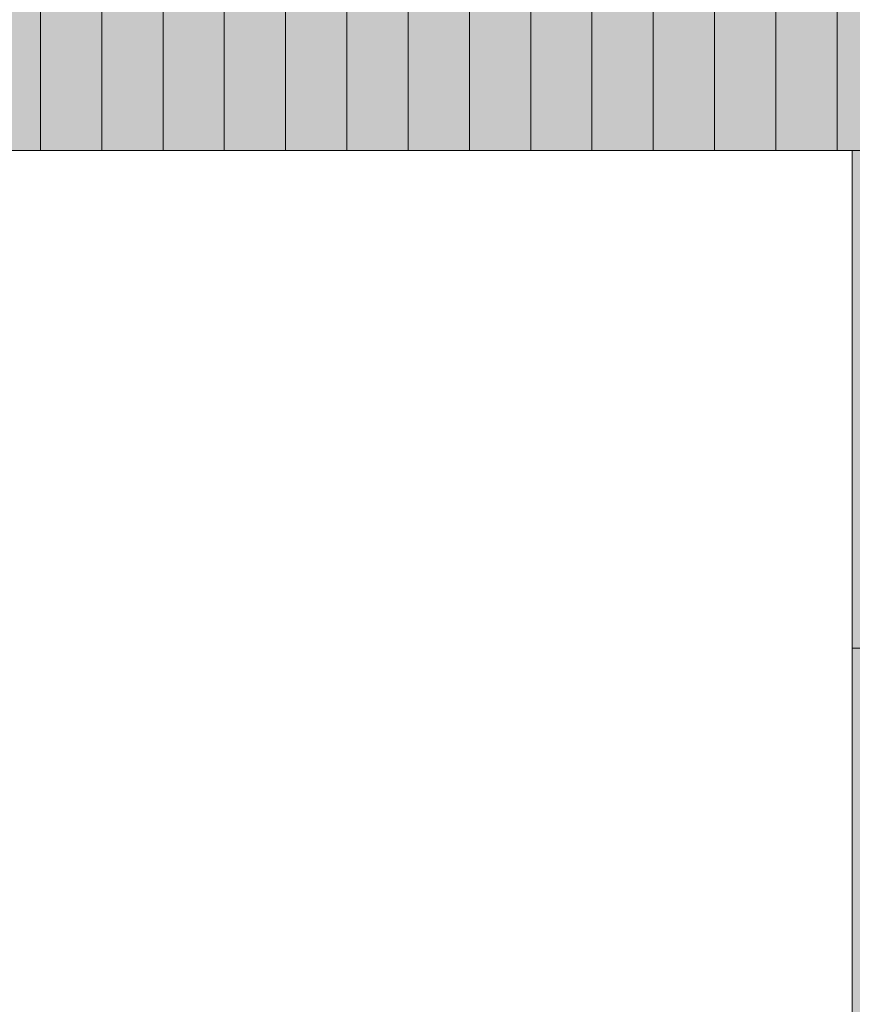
# Model space of a CAD drawing. Header units: metres. Extents: x -111 to 152, y -132 to 99.
# Tile 71 of 256: x -28.094 to -27.55, y -9.682 to -9.04. Entities that reach past the tile are written whole.
import ezdxf

# ---------------------------------------------------------------- set-up
doc = ezdxf.new("R2010")
doc.units = ezdxf.units.M
doc.linetypes.add('gestrichelt - 01', pattern=[2, 1, -1])
doc.linetypes.add('Raster 01', pattern=[2, 1, -1])
for name, color, linetype, lineweight, true_color in [('031_Metallbauarbeiten-350 Lamellendecke DS', 7, 'Continuous', 35, 0x666666), ('AV1-Bewegungsfläche', 7, 'gestrichelt - 01', 9, 0xd9d9d9), ('AV1-Einrichtung', 7, 'Continuous', 9, 0xa6a6a6), ('AV1-Raster', 7, 'Raster 01', 9, 0xa6a6a6)]:
    doc.layers.add(name, color=color, linetype=linetype, lineweight=lineweight, true_color=true_color)
for name, color, linetype, lineweight in [('_1.35m (3D)', 7, 'Continuous', 9), ('_EG (2D)', 7, 'Continuous', 9), ('_EG - DS (2D)', 7, 'Continuous', 9)]:
    doc.layers.add(name, color=color, linetype=linetype, lineweight=lineweight)

# ---------------------------------------------------------------- blocks, each defined once
blk = doc.blocks.new('Group-2')
at = {"layer": 'AV1-Raster'}
blk.add_line((1.35, -9.45), (-40.5, -9.45), dxfattribs=at)
blk = doc.blocks.new('1.35m (3D)')
at = {"layer": 'AV1-Raster', "color": 7}
blk.add_blockref('Group-2', (0, 0), dxfattribs=at)
blk = doc.blocks.new('EG - DS (2D)')
at = {"layer": '031_Metallbauarbeiten-350 Lamellendecke DS', "linetype": 'Continuous', "lineweight": 0, "transparency": 33554508}
blk.add_hatch(color=254, dxfattribs=at).paths.add_polyline_path([(-28.51237, -8.25), (-28.18763, -8.25), (-28.18763, -8.2), (-25.725, -8.2), (-25.725, -13.4), (-28.18763, -13.4), (-28.18763, -13.34521), (-28.51237, -13.34521), (-28.51237, -13.4), (-30.911, -13.4), (-30.911, -8.2), (-28.51237, -8.2)])
at = {"layer": '031_Metallbauarbeiten-350 Lamellendecke DS', "linetype": 'Continuous', "lineweight": 9, "transparency": 33554508}
h = blk.add_hatch(dxfattribs=at)
h.set_pattern_fill('Lamellendecke', color=252, style=0, pattern_type=2)
h.set_pattern_definition([(90, (0, 0), (0.04, 0), [])])
h.paths.add_polyline_path([(-28.51237, -8.25), (-28.18763, -8.25), (-28.18763, -8.2), (-25.725, -8.2), (-25.725, -13.4), (-28.18763, -13.4), (-28.18763, -13.34521), (-28.51237, -13.34521), (-28.51237, -13.4), (-30.911, -13.4), (-30.911, -8.2), (-28.51237, -8.2)])
blk = doc.blocks.new('Jacobsen 1')
at = {"layer": 'AV1-Bewegungsfläche', "flags": 128}
blk.add_lwpolyline([(-0.36404, 0.32091), (-0.36404, -0.27909), (0.23596, -0.27909), (0.23596, 0.32091)], close=True, dxfattribs=at)
blk = doc.blocks.new('EG (2D)')
at = {"layer": 'AV1-Einrichtung', "color": 253, "transparency": 33554610, "xscale": -1, "rotation": 180}
blk.add_blockref('Jacobsen 1', (-27.18596, -9.40409), dxfattribs=at)
at = {"color": 255, "transparency": 33554559}
blk.add_wipeout([(-27.55, -9.125), (-27.55, -12.125), (-29.15, -12.125), (-29.15, -9.125)], dxfattribs=at).dxf.layer = 'AV1-Einrichtung'
at = {"layer": 'AV1-Einrichtung', "flags": 128}
blk.add_lwpolyline([(-27.55, -9.125), (-27.55, -12.125), (-29.15, -12.125), (-29.15, -9.125)], close=True, dxfattribs=at)

msp = doc.modelspace()

# ---------------------------------------------------------------- block references
at = {"layer": '_1.35m (3D)'}
msp.add_blockref('1.35m (3D)', (0, 0), dxfattribs=at)

# ---------------------------------------------------------------- next in the draw order: block references
at = {"layer": '_EG - DS (2D)'}
msp.add_blockref('EG - DS (2D)', (0, 0), dxfattribs=at)

# ---------------------------------------------------------------- next in the draw order: block references
at = {"layer": '_EG (2D)'}
msp.add_blockref('EG (2D)', (0, 0), dxfattribs=at)

doc.saveas('drawing.dxf')
